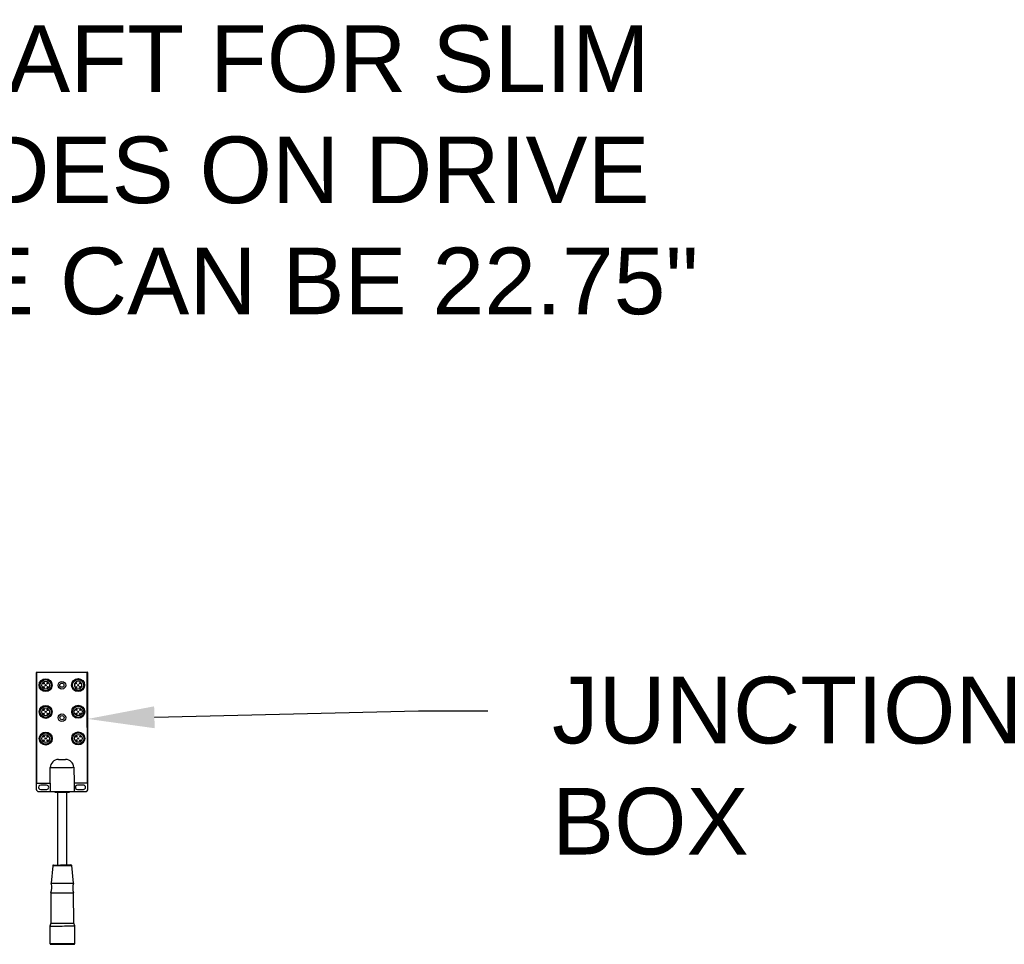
# Model space of a CAD drawing. Header units: inches. Extents: x 170 to 288, y 234 to 248.
# Tile 179 of 192: x 207.35 to 208.73, y 243.82 to 245.12. Entities that reach past the tile are written whole.
import ezdxf
from ezdxf import colors
from ezdxf.entities.mleader import LeaderData, LeaderLine
from ezdxf.math import Vec2, Vec3

# ---------------------------------------------------------------- set-up
doc = ezdxf.new("R2010")
doc.units = ezdxf.units.IN
doc.header["$LTSCALE"] = 0.25
doc.header["$MEASUREMENT"] = 0
doc.layers.add('ANNOTATIONS', color=1, linetype='Continuous')
doc.layers.add('SLIM E GUIDE MOTOR RH', color=7, linetype='Continuous')
doc.styles.add('ARIAL', font='arial.ttf', dxfattribs={"height": 0.09375})

msp = doc.modelspace()

# ---------------------------------------------------------------- linework, layer by layer
at = {"layer": 'SLIM E GUIDE MOTOR RH'}
for p, q in [((207.3717, 244.20147), (207.372, 244.03785)), ((207.44385, 244.20212), (207.37221, 244.20198)), ((207.37221, 244.20096), (207.3725, 244.04676)), ((207.44334, 244.2016), (207.37272, 244.20147)), ((207.44414, 244.04689), (207.44385, 244.20109)), ((207.44467, 244.03799), (207.44436, 244.2016)), ((207.42632, 244.18339), (207.42553, 244.18338)), ((207.42555, 244.18475), (207.42631, 244.18475)), ((207.42631, 244.18475), (207.42632, 244.18339)), ((207.40314, 244.07957), (207.41337, 244.07958)), ((207.39152, 244.04628), (207.39148, 244.06829)), ((207.42508, 244.06835), (207.42512, 244.04634)), ((207.37301, 244.04625), (207.39152, 244.04628)), ((207.38666, 244.0432), (207.3783, 244.04319)), ((207.37831, 244.03722), (207.38667, 244.03723)), ((207.39152, 244.04628), (207.39154, 244.03417)), ((207.41875, 244.03332), (207.41875, 244.03422)), ((207.42512, 244.04634), (207.44363, 244.04638)), ((207.42512, 244.04634), (207.42514, 244.03423)), ((207.42514, 244.03423), (207.44096, 244.03426)), ((207.43834, 244.0433), (207.42999, 244.04328)), ((207.43, 244.03731), (207.43836, 244.03733)), ((207.37572, 244.03414), (207.39154, 244.03417)), ((207.39794, 244.03418), (207.39794, 244.03328)), ((207.40186, 244.03329), (207.40205, 243.93094)), ((207.41501, 243.93097), (207.41482, 244.03331)), ((207.39523, 243.93), (207.39294, 243.9052)), ((207.42422, 243.90526), (207.42184, 243.93005)), ((207.39261, 243.89169), (207.39268, 243.84905)), ((207.42468, 243.84911), (207.4246, 243.89175)), ((207.39268, 243.84905), (207.39129, 243.84509)), ((207.39129, 243.84509), (207.39134, 243.82039)), ((207.42609, 243.84515), (207.42468, 243.84911)), ((207.42614, 243.82045), (207.42609, 243.84515))]:
    msp.add_line(p, q, dxfattribs=at)
at = {"layer": 'SLIM E GUIDE MOTOR RH', "flags": 128}
for points in [[(207.39148, 244.06829), (207.39173, 244.06829), (207.39249, 244.06829), (207.39373, 244.06829), (207.39541, 244.06829), (207.39748, 244.0683), (207.39988, 244.0683), (207.40253, 244.06831), (207.40536, 244.06831), (207.40828, 244.06832), (207.41119, 244.06832), (207.41402, 244.06833), (207.41668, 244.06833), (207.41908, 244.06834), (207.42115, 244.06834), (207.42283, 244.06834), (207.42407, 244.06835), (207.42482, 244.06835), (207.42508, 244.06835)], [(207.39154, 244.03417), (207.39179, 244.03417), (207.39255, 244.03417), (207.39379, 244.03418), (207.39547, 244.03418), (207.39754, 244.03418), (207.39994, 244.03419), (207.40259, 244.03419), (207.40542, 244.0342), (207.40834, 244.0342), (207.41126, 244.03421), (207.41409, 244.03421), (207.41674, 244.03422), (207.41914, 244.03422), (207.42121, 244.03423), (207.42289, 244.03423), (207.42413, 244.03423), (207.42489, 244.03423), (207.42514, 244.03423)], [(207.39794, 244.03328), (207.39795, 244.03328), (207.39832, 244.03328), (207.39915, 244.03328), (207.40041, 244.03328), (207.40205, 244.03329), (207.40397, 244.03329), (207.40611, 244.03329), (207.40834, 244.0333)], [(207.40834, 244.0333), (207.41058, 244.0333), (207.41271, 244.03331), (207.41464, 244.03331), (207.41627, 244.03331), (207.41753, 244.03332), (207.41837, 244.03332), (207.41873, 244.03332), (207.41875, 244.03332)], [(207.39523, 243.93), (207.39524, 243.93), (207.3956, 243.93), (207.39643, 243.93), (207.3977, 243.93001), (207.39935, 243.93001), (207.40134, 243.93001), (207.40359, 243.93002), (207.40602, 243.93002), (207.40853, 243.93003)], [(207.39625, 243.93093), (207.39648, 243.93093), (207.39718, 243.93093), (207.39832, 243.93093), (207.39984, 243.93094), (207.40171, 243.93094), (207.40383, 243.93094), (207.40613, 243.93095), (207.40853, 243.93095)], [(207.40853, 243.93095), (207.41093, 243.93096), (207.41323, 243.93096), (207.41536, 243.93097), (207.41722, 243.93097), (207.41875, 243.93097), (207.41988, 243.93097), (207.42058, 243.93098), (207.42082, 243.93098)], [(207.40853, 243.93003), (207.41105, 243.93003), (207.41348, 243.93003), (207.41573, 243.93004), (207.41771, 243.93004), (207.41937, 243.93005), (207.42064, 243.93005), (207.42146, 243.93005), (207.42182, 243.93005), (207.42184, 243.93005)], [(207.39294, 243.9052), (207.39318, 243.9052), (207.39388, 243.9052), (207.39504, 243.90521), (207.3966, 243.90521), (207.39853, 243.90521), (207.40076, 243.90522), (207.40323, 243.90522), (207.40586, 243.90523), (207.40858, 243.90523)], [(207.40858, 243.90523), (207.41129, 243.90524), (207.41393, 243.90524), (207.4164, 243.90525), (207.41863, 243.90525), (207.42056, 243.90525), (207.42212, 243.90526), (207.42327, 243.90526), (207.42398, 243.90526), (207.42422, 243.90526)], [(207.39261, 243.89169), (207.39285, 243.8917), (207.39357, 243.8917), (207.39475, 243.8917), (207.39635, 243.8917), (207.39832, 243.89171), (207.4006, 243.89171), (207.40313, 243.89171), (207.40583, 243.89172), (207.4086, 243.89172)], [(207.4086, 243.89172), (207.41138, 243.89173), (207.41408, 243.89173), (207.4166, 243.89174), (207.41889, 243.89174), (207.42086, 243.89175), (207.42246, 243.89175), (207.42364, 243.89175), (207.42436, 243.89175), (207.4246, 243.89175)], [(207.39129, 243.84509), (207.39135, 243.84509), (207.39182, 243.84509), (207.39276, 243.84509), (207.39413, 243.84509), (207.39589, 243.8451), (207.398, 243.8451), (207.40041, 243.8451), (207.40304, 243.84511), (207.40583, 243.84511), (207.40869, 243.84512)], [(207.39268, 243.84905), (207.39293, 243.84905), (207.39365, 243.84905), (207.39483, 243.84905), (207.39643, 243.84906), (207.3984, 243.84906), (207.40068, 243.84907), (207.40321, 243.84907), (207.40591, 243.84908)], [(207.40591, 243.84908), (207.41146, 243.84909), (207.41416, 243.84909), (207.41668, 243.8491), (207.41897, 243.8491), (207.42094, 243.8491), (207.42254, 243.84911), (207.42372, 243.84911), (207.42444, 243.84911), (207.42468, 243.84911)], [(207.40869, 243.84512), (207.41155, 243.84513), (207.41434, 243.84513), (207.41697, 243.84514), (207.41938, 243.84514), (207.42149, 243.84514), (207.42326, 243.84515), (207.42462, 243.84515), (207.42556, 243.84515), (207.42603, 243.84515), (207.42609, 243.84515)], [(207.39134, 243.82039), (207.3914, 243.82039), (207.39187, 243.82039), (207.3928, 243.82039), (207.39417, 243.82039), (207.39594, 243.8204), (207.39805, 243.8204), (207.40046, 243.82041), (207.40309, 243.82041), (207.40587, 243.82042), (207.40874, 243.82042)], [(207.39236, 243.81937), (207.39238, 243.81937), (207.39273, 243.81937), (207.39354, 243.81937), (207.39479, 243.81937), (207.39645, 243.81937), (207.39845, 243.81938), (207.40075, 243.81938), (207.40328, 243.81939), (207.40597, 243.81939)], [(207.40597, 243.81939), (207.41151, 243.8194), (207.41419, 243.81941), (207.41672, 243.81941), (207.41903, 243.81942), (207.42103, 243.81942), (207.42268, 243.81942), (207.42393, 243.81943), (207.42475, 243.81943), (207.4251, 243.81943), (207.42511, 243.81943)], [(207.40874, 243.82042), (207.4116, 243.82043), (207.41439, 243.82043), (207.41702, 243.82044), (207.41942, 243.82044), (207.42154, 243.82044), (207.4233, 243.82045), (207.42467, 243.82045), (207.4256, 243.82045), (207.42608, 243.82045), (207.42614, 243.82045)]]:
    msp.add_lwpolyline(points, dxfattribs=at)
at = {"layer": 'SLIM E GUIDE MOTOR RH'}
for centre, radius in [((207.38521, 244.18393), 0.00913), ((207.38521, 244.18393), 0.00785), ((207.38521, 244.18393), 0.00542), ((207.38249, 244.18663), 0.000853), ((207.38791, 244.18664), 0.000853), ((207.40806, 244.18388), 0.00536), ((207.40806, 244.18388), 0.00292), ((207.43092, 244.18401), 0.00913), ((207.43092, 244.18401), 0.00785), ((207.4282, 244.18672), 0.000853), ((207.43363, 244.18673), 0.000853), ((207.3825, 244.18121), 0.000853), ((207.38521, 244.18393), 0.000853), ((207.38792, 244.18122), 0.000853), ((207.42821, 244.18129), 0.000853), ((207.43092, 244.18401), 0.000853), ((207.43364, 244.1813), 0.000853), ((207.38528, 244.1464), 0.00913), ((207.38528, 244.1464), 0.00785), ((207.38528, 244.1464), 0.00542), ((207.38256, 244.14911), 0.000853), ((207.38528, 244.1464), 0.000853), ((207.38798, 244.14912), 0.000853), ((207.43099, 244.14648), 0.00913), ((207.43099, 244.14648), 0.00785), ((207.43099, 244.14648), 0.00542), ((207.42827, 244.14919), 0.000853), ((207.43099, 244.14648), 0.000853), ((207.4337, 244.1492), 0.000853), ((207.38257, 244.14368), 0.000853), ((207.38799, 244.14369), 0.000853), ((207.40815, 244.13817), 0.00536), ((207.40815, 244.13817), 0.00292), ((207.42828, 244.14377), 0.000853), ((207.43371, 244.14378), 0.000853), ((207.38534, 244.10887), 0.00913), ((207.43106, 244.10896), 0.00913), ((207.38534, 244.10887), 0.00785), ((207.38534, 244.10887), 0.00542), ((207.38263, 244.11158), 0.000853), ((207.38264, 244.10615), 0.000853), ((207.38534, 244.10887), 0.000853), ((207.38805, 244.11159), 0.000853), ((207.38806, 244.10617), 0.000853), ((207.43106, 244.10896), 0.00785), ((207.43106, 244.10896), 0.00542), ((207.42834, 244.11166), 0.000853), ((207.42835, 244.10624), 0.000853), ((207.43106, 244.10896), 0.000853), ((207.43377, 244.11167), 0.000853), ((207.43378, 244.10625), 0.000853)]:
    msp.add_circle(centre, radius, dxfattribs=at)
for centre, radius, start, end in [((207.37221, 244.20147), 0.000512, 90.10619, 180.10619), ((207.37272, 244.20096), 0.000512, 90.10619, 180.10619), ((207.44334, 244.20109), 0.000512, 0.10619, 90.10619), ((207.44385, 244.2016), 0.000512, 0.10619, 90.10619), ((207.43092, 244.18401), 0.00542, 186.62602, 172.17259), ((207.40418, 244.06682), 0.01279, 94.68447, 173.3982), ((207.41236, 244.06682), 0.01281, 6.87071, 85.47138), ((207.37572, 244.03786), 0.00372, 180.10619, 270.10619), ((207.37301, 244.04676), 0.000512, 180.10619, 270.10619), ((207.37831, 244.0402), 0.00299, 90.10619, 270.10619), ((207.38667, 244.04022), 0.00299, 270.10619, 90.10619), ((207.42999, 244.0403), 0.00299, 90.10619, 270.10619), ((207.43835, 244.04031), 0.00299, 270.10619, 90.10619), ((207.44095, 244.03798), 0.00372, 270.10619, 0.10619), ((207.44363, 244.04689), 0.000512, 270.10619, 0.10619), ((207.39625, 243.92991), 0.00102, 90.10619, 174.72948), ((207.42082, 243.92995), 0.00102, 5.48289, 90.10619), ((207.37355, 243.89893), 0.02038, 339.22258, 17.93077), ((207.44364, 243.89906), 0.02038, 162.2816, 200.9898), ((207.39236, 243.82039), 0.00102, 180.10619, 270.10619), ((207.42511, 243.82045), 0.00102, 270.10619, 0.10619)]:
    msp.add_arc(centre, radius, start, end, dxfattribs=at)

# ---------------------------------------------------------------- texts
at = {"layer": 'ANNOTATIONS', "insert": (207.06328, 245.11209), "char_height": 0.09375, "width": 1.4764393, "attachment_point": 1, "style": 'ARIAL'}
msp.add_mtext('* SHAFT FOR SLIM GUIDES ON DRIVE SIDE CAN BE 22.75"', dxfattribs=at)

# ---------------------------------------------------------------- leaders
at = {"layer": 'ANNOTATIONS'}
ml = msp.add_multileader_mtext('Standard', dxfattribs=at)
ml.set_content('JUNCTION\\PBOX', color=256, style='ARIAL')
ml.set_leader_properties()
ml.build(insert=Vec2(0, 0))
ml.multileader.update_dxf_attribs({"dogleg_length": 0.36, "arrow_head_size": 0.09375})
ctx = ml.context
ctx.base_point, ctx.char_height, ctx.arrow_head_size, ctx.landing_gap_size, ctx.plane_origin = Vec3(208.00739, 244.14805), 0.09375, 0.09375, 0.09, Vec3(207.10536, 243.98551)
notes = []
notes.append((ctx, [(0, (1, 1, 0), (207.90943, 244.14805), (1, 0), 0.09796, [(0, [(207.44448, 244.13641)], 0, [])])]))
ctx.mtext.insert, ctx.mtext.flow_direction = Vec3(208.09739, 244.19573), 5
for ctx, leaders in notes:
    for number, flags, end, landing, length, lines in leaders:
        leader = LeaderData()
        leader.index, (leader.has_last_leader_line, leader.has_dogleg_vector, leader.attachment_direction) = number, flags
        leader.last_leader_point, leader.dogleg_vector, leader.dogleg_length = Vec3(end), Vec3(landing), length
        for number, points, colour, breaks in lines:
            line = LeaderLine()
            line.index, line.vertices, line.color, line.breaks = number, Vec3.list(points), colors.encode_raw_color(colour), breaks
            leader.lines.append(line)
        ctx.leaders.append(leader)

doc.saveas('drawing.dxf')
